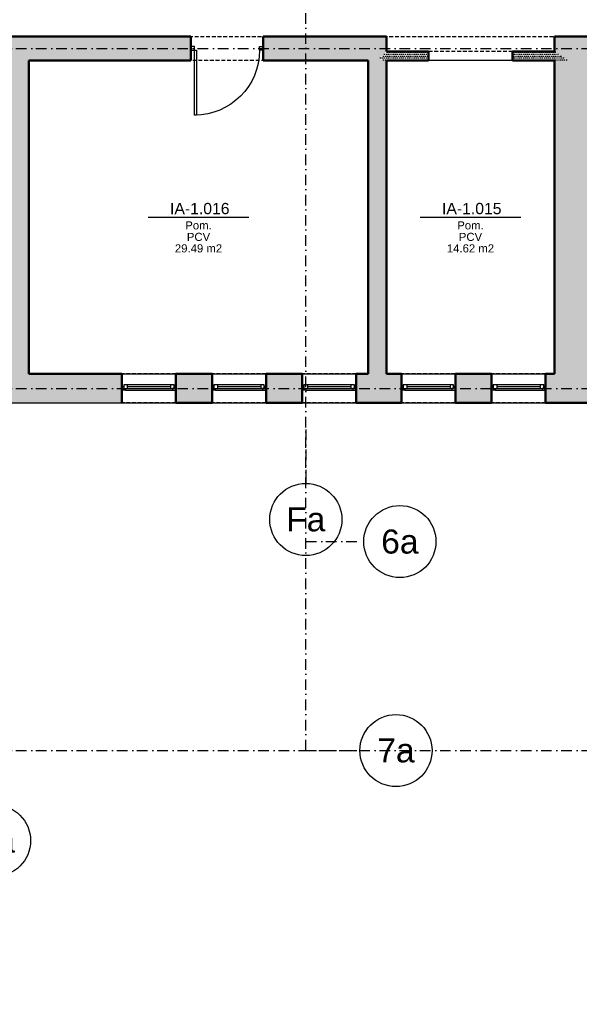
# Model space of a CAD drawing. Header units: millimetres. Extents: x 489 to 7736, y 461 to 5981.
# Tile 26 of 62: x 2387 to 3318, y 3218 to 4858. Entities that reach past the tile are written whole.
import ezdxf
from ezdxf.enums import TextEntityAlignment as Align

# ---------------------------------------------------------------- set-up
doc = ezdxf.new("R2010")
doc.units = ezdxf.units.MM
doc.linetypes.add('DOT___DASHED', pattern=[33.523888, 17.638888, -8.819444, 0.01, -7.055556])
doc.linetypes.add('HIDDEN', pattern=[9.525, 6.35, -3.175])
for name, color, linetype in [('WK-Drzwi IST', 8, 'Continuous'), ('WK-EtykPom', 161, 'Continuous'), ('WK-Okna', 143, 'Continuous'), ('WK-Opisy', 143, 'Continuous'), ('WK-Otwory', 9, 'Continuous'), ('WK-Siatka', 240, 'DOT___DASHED'), ('WK-Ściany', 7, 'Continuous')]:
    doc.layers.add(name, color=color, linetype=linetype)
doc.layers.add('WK-Pomieszczenia', color=173, linetype='Continuous', plot=False)
doc.styles.add('Arial', font='micross.ttf', dxfattribs={"width": 0.9})
pattern_1 = [(2e-11, (699.431, 930.084), (1.5875, 3.175), [0, -3.175])]
pattern_2 = [(2e-12, (699.431, 930.084), (1.5875, 3.175), [0, -3.175])]

# ---------------------------------------------------------------- blocks, each defined once
blk = doc.blocks.new('BubbleDef')
at = {"color": 0, "linetype": 'Continuous'}
blk.add_circle((0, 0), 1.5, dxfattribs=at)
at = {"color": 0, "linetype": 'Continuous', "style": 'Arial'}
blk.add_attdef('LABEL', text='', height=1, dxfattribs=at).set_placement((0, 0), align=Align.MIDDLE)
blk = doc.blocks.new('*U11')
at = {"layer": 'WK-Siatka', "color": 240, "linetype": 'DOT___DASHED', "lineweight": -3}
for p, q in [((0, 150), (0, 75)), ((0, 75), (0, 60))]:
    blk.add_line(p, q, dxfattribs=at)
at = {"layer": 'WK-Siatka', "color": 240, "linetype": 'DOT___DASHED', "lineweight": -3, "ltscale": 1.3, "xscale": 40, "yscale": 40, "zscale": 40}
blk.add_blockref('BubbleDef', (0, 0), dxfattribs=at).add_auto_attribs({'LABEL': 'Fa'})
blk = doc.blocks.new('WK_Pow_tag_01_50')
at = {"color": 0, "linetype": 'ByBlock'}
blk.add_line((-2.789, 0), (2.789, 0), dxfattribs=at)
at = {"color": 0, "linetype": 'ByBlock', "style": 'Arial'}
for tag, height, p in [('POWIERZCHNIE:NUMERAUTO', 0.625, (0.071, 0.482)), ('POWIERZCHNIE:NAZWA', 0.45, (0, -0.455)), ('POWIERZCHNIE_WYKOŃCZENIE:POSADZKA', 0.45, (0, -1.091)), ('POWIERZCHNIE_STYL:POWOBLICZ', 0.45, (0, -1.728))]:
    blk.add_attdef(tag, text='', height=height, dxfattribs=at).set_placement(p, align=Align.MIDDLE)

msp = doc.modelspace()

# ---------------------------------------------------------------- hatches: boundary and pattern name
at = {"layer": 'WK-Ściany', "linetype": 'Continuous', "lineweight": -3}
h = msp.add_hatch(dxfattribs=at)
h.set_pattern_fill('DOTS', color=253, scale=2, style=0)
h.set_pattern_definition(pattern_1)
h.paths.add_polyline_path([(2291.68, 4829.81), (2291.68, 4789.81), (2371.68, 4789.81), (2391.68, 4800.64), (2401.68, 4789.81), (2671.68, 4789.81), (2671.68, 4829.81)], flags=0)
h.paths.add_polyline_path([(2791.68, 4829.81), (2791.68, 4789.81), (2966.68, 4789.81), (2984.6, 4792.31), (2996.68, 4804.81), (2996.68, 4829.81)], flags=0)
h = msp.add_hatch(dxfattribs=at)
h.set_pattern_fill('DOTS', color=253, scale=2, style=0)
h.set_pattern_definition(pattern_1)
h.paths.add_polyline_path([(3276.68, 4804.81), (3298.77, 4789.81), (3336.68, 4789.81), (3763.68, 4789.81), (3763.68, 4829.81), (3276.68, 4829.81)], flags=0)
h.paths.add_polyline_path([(3883.68, 4829.81), (3883.68, 4789.81), (4278.68, 4789.81), (4283.68, 4801.89), (4293.68, 4789.81), (4323.68, 4789.81), (4323.68, 4829.81)], flags=0)
h.paths.add_polyline_path([(4443.68, 4829.81), (4443.68, 4789.81), (4503.68, 4789.81), (4551.68, 4789.81), (4551.68, 4829.81)], flags=0)
h = msp.add_hatch(dxfattribs=at)
h.set_pattern_fill('DOTS', color=253, scale=2, style=0)
h.set_pattern_definition([(360, (699.431, 930.084), (1.5875, 3.175), [0, -3.175])])
h.paths.add_polyline_path([(3276.68, 4789.81), (3298.77, 4789.81), (3276.68, 4804.81), (3206.68, 4804.81), (3206.68, 4789.81)], flags=0)
h.paths.add_polyline_path([(3066.68, 4789.81), (3066.68, 4804.81), (2996.68, 4804.81), (2984.6, 4792.31), (2996.68, 4789.81)], flags=0)
h = msp.add_hatch(dxfattribs=at)
h.set_pattern_fill('DOTS', color=253, scale=2, style=0)
h.set_pattern_definition(pattern_2)
h.paths.add_polyline_path([(2371.68, 4267.81), (2391.68, 4254.31), (2401.68, 4267.81), (2401.68, 4789.81), (2391.68, 4800.64), (2371.68, 4789.81)], flags=0)
h = msp.add_hatch(dxfattribs=at)
h.set_pattern_fill('DOTS', color=253, scale=2, style=0)
h.set_pattern_definition(pattern_2)
h.paths.add_polyline_path([(2966.68, 4267.81), (2986.68, 4254.31), (2996.68, 4267.81), (2996.68, 4789.81), (2984.6, 4792.31), (2966.68, 4789.81)], flags=0)
h = msp.add_hatch(dxfattribs=at)
h.set_pattern_fill('DOTS', color=253, scale=2, style=0)
h.set_pattern_definition([(360, (699.431, 930.084), (1.5875, 3.175), [0, -3.175])])
h.paths.add_polyline_path([(3336.68, 4789.81), (3276.68, 4789.81), (3276.68, 4267.81), (3296.68, 4256.81), (3336.68, 4267.81)], flags=0)
h = msp.add_hatch(dxfattribs=at)
h.set_pattern_fill('DOTS', color=253, scale=2, angle=360, style=0)
h.set_pattern_definition([(360, (699.431, 930.084), (1.5875, 3.175), [0, -3.175])])
h.paths.add_polyline_path([(2996.68, 4267.81), (2986.68, 4254.31), (2966.68, 4267.81), (2946.68, 4267.81), (2946.68, 4219.81), (3021.68, 4219.81), (3021.68, 4267.81)], flags=0)
h.paths.add_polyline_path([(3111.68, 4267.81), (3111.68, 4219.81), (3171.68, 4219.81), (3171.68, 4267.81)], flags=0)
h.paths.add_polyline_path([(3261.68, 4267.81), (3261.68, 4219.81), (3471.68, 4219.81), (3471.68, 4267.81), (3336.68, 4267.81), (3296.68, 4256.81), (3276.68, 4267.81)], flags=0)
h.paths.add_polyline_path([(3561.68, 4267.81), (3561.68, 4219.81), (3621.68, 4219.81), (3621.68, 4267.81)], flags=0)
h.paths.add_polyline_path([(3711.68, 4267.81), (3711.68, 4219.81), (3921.68, 4219.81), (3921.68, 4267.81)], flags=0)
h.paths.add_polyline_path([(4011.68, 4267.81), (4011.68, 4219.81), (4071.68, 4219.81), (4071.68, 4267.81)], flags=0)
h.paths.add_polyline_path([(4161.68, 4267.81), (4161.68, 4219.81), (4371.68, 4219.81), (4371.68, 4267.81), (4293.68, 4267.81), (4283.68, 4253.06), (4278.68, 4267.81)], flags=0)
h.paths.add_polyline_path([(2401.68, 4267.81), (2391.68, 4254.31), (2371.68, 4267.81), (2361.68, 4267.81), (2361.68, 4219.81), (2556.68, 4219.81), (2556.68, 4267.81)], flags=0)
h.paths.add_polyline_path([(2646.68, 4267.81), (2646.68, 4219.81), (2706.68, 4219.81), (2706.68, 4267.81)], flags=0)
h.paths.add_polyline_path([(2796.68, 4267.81), (2796.68, 4219.81), (2856.68, 4219.81), (2856.68, 4267.81)], flags=0)
h.paths.add_polyline_path([(1856.68, 4267.81), (1851.68, 4253.06), (1841.68, 4267.81), (1761.68, 4267.81), (1761.68, 4219.81), (1971.68, 4219.81), (1971.68, 4267.81)], flags=0)
h.paths.add_polyline_path([(2061.68, 4267.81), (2061.68, 4219.81), (2121.68, 4219.81), (2121.68, 4267.81)], flags=0)
h.paths.add_polyline_path([(2211.68, 4267.81), (2211.68, 4219.81), (2271.68, 4219.81), (2271.68, 4267.81)], flags=0)
h.paths.add_polyline_path([(1501.68, 4267.81), (1488.35, 4255.14), (1461.68, 4267.81), (1346.68, 4267.81), (1346.68, 4219.81), (1521.68, 4219.81), (1521.68, 4267.81)], flags=0)
h.paths.add_polyline_path([(1611.68, 4267.81), (1611.68, 4219.81), (1671.68, 4219.81), (1671.68, 4267.81)], flags=0)
h.paths.add_polyline_path([(1241.68, 4267.81), (1231.68, 4254.31), (1211.68, 4267.81), (1211.68, 4267.81), (1001.68, 4267.81), (996.68, 4253.06), (986.68, 4267.81), (866.68, 4267.81), (866.68, 4219.81), (893.68, 4219.81), (909.68, 4231.81), (941.68, 4219.81), (1135.68, 4219.81), (1151.68, 4231.81), (1183.68, 4219.81), (1216.68, 4219.81), (1223.35, 4234.14), (1236.68, 4219.81), (1256.68, 4219.81), (1256.68, 4267.81)], flags=0)
h.paths.add_polyline_path([(721.68, 4267.81), (673.68, 4219.81), (776.68, 4219.81), (776.68, 4267.81)], flags=0)
h.paths.add_polyline_path([(4461.68, 4267.81), (4461.68, 4219.81), (4551.68, 4219.81), (4551.68, 4253.81), (4551.68, 4257.8), (4551.68, 4257.8), (4551.68, 4267.81), (4503.68, 4267.81)], flags=0)

# ---------------------------------------------------------------- linework, layer by layer
at = {"layer": 'WK-Drzwi IST', "color": 8, "linetype": 'Continuous', "lineweight": -3}
for points in [[(2677.68, 4812.81), (2671.68, 4812.81), (2671.68, 4806.81), (2677.68, 4806.81)], [(2677.68, 4806.81), (2680.68, 4806.81), (2680.68, 4698.81), (2677.68, 4698.81)], [(2785.68, 4812.81), (2791.68, 4812.81), (2791.68, 4806.81), (2785.68, 4806.81)]]:
    msp.add_lwpolyline(points, close=True, dxfattribs=at)
at = {"layer": 'WK-Drzwi IST', "color": 8, "linetype": 'Continuous', "lineweight": -3, "extrusion": (0, 0, -1)}
msp.add_arc((-2677.68, 4806.81), 108, 180, 270, dxfattribs=at)
at = {"layer": 'WK-Okna', "color": 143, "linetype": 'Continuous', "lineweight": -3}
for p, q in [((2556.68, 4267.81), (2646.68, 4267.81)), ((2706.68, 4267.81), (2796.68, 4267.81)), ((2856.68, 4267.81), (2946.68, 4267.81)), ((3021.68, 4267.81), (3111.68, 4267.81)), ((3171.68, 4267.81), (3261.68, 4267.81)), ((2565.68, 4249.81), (2565.68, 4243.81)), ((2565.68, 4246.81), (2637.68, 4246.81)), ((2637.68, 4249.81), (2637.68, 4243.81)), ((2715.68, 4249.81), (2715.68, 4243.81)), ((2715.68, 4246.81), (2787.68, 4246.81)), ((2787.68, 4249.81), (2787.68, 4243.81)), ((2865.68, 4249.81), (2865.68, 4243.81)), ((2865.68, 4246.81), (2937.68, 4246.81)), ((2937.68, 4249.81), (2937.68, 4243.81)), ((3030.68, 4249.81), (3030.68, 4243.81)), ((3030.68, 4246.81), (3102.68, 4246.81)), ((3102.68, 4249.81), (3102.68, 4243.81)), ((3180.68, 4249.81), (3180.68, 4243.81)), ((3180.68, 4246.81), (3252.68, 4246.81)), ((3252.68, 4249.81), (3252.68, 4243.81)), ((2562.68, 4240.81), (2640.68, 4240.81)), ((2712.68, 4240.81), (2790.68, 4240.81)), ((2862.68, 4240.81), (2940.68, 4240.81)), ((3027.68, 4240.81), (3105.68, 4240.81)), ((3177.68, 4240.81), (3255.68, 4240.81)), ((2556.68, 4219.81), (2646.68, 4219.81)), ((2706.68, 4219.81), (2796.68, 4219.81)), ((2856.68, 4219.81), (2946.68, 4219.81)), ((3021.68, 4219.81), (3111.68, 4219.81)), ((3171.68, 4219.81), (3261.68, 4219.81))]:
    msp.add_line(p, q, dxfattribs=at)
for points in [[(2562.68, 4240.81), (2556.68, 4240.81), (2556.68, 4246.81), (2559.68, 4246.81), (2559.68, 4243.81), (2562.68, 4243.81)], [(2559.68, 4249.81), (2559.68, 4243.81), (2643.68, 4243.81), (2643.68, 4249.81)], [(2640.68, 4240.81), (2646.68, 4240.81), (2646.68, 4246.81), (2643.68, 4246.81), (2643.68, 4243.81), (2640.68, 4243.81)], [(2712.68, 4240.81), (2706.68, 4240.81), (2706.68, 4246.81), (2709.68, 4246.81), (2709.68, 4243.81), (2712.68, 4243.81)], [(2709.68, 4249.81), (2709.68, 4243.81), (2793.68, 4243.81), (2793.68, 4249.81)], [(2790.68, 4240.81), (2796.68, 4240.81), (2796.68, 4246.81), (2793.68, 4246.81), (2793.68, 4243.81), (2790.68, 4243.81)], [(2862.68, 4240.81), (2856.68, 4240.81), (2856.68, 4246.81), (2859.68, 4246.81), (2859.68, 4243.81), (2862.68, 4243.81)], [(2859.68, 4249.81), (2859.68, 4243.81), (2943.68, 4243.81), (2943.68, 4249.81)], [(2940.68, 4240.81), (2946.68, 4240.81), (2946.68, 4246.81), (2943.68, 4246.81), (2943.68, 4243.81), (2940.68, 4243.81)], [(3027.68, 4240.81), (3021.68, 4240.81), (3021.68, 4246.81), (3024.68, 4246.81), (3024.68, 4243.81), (3027.68, 4243.81)], [(3024.68, 4249.81), (3024.68, 4243.81), (3108.68, 4243.81), (3108.68, 4249.81)], [(3105.68, 4240.81), (3111.68, 4240.81), (3111.68, 4246.81), (3108.68, 4246.81), (3108.68, 4243.81), (3105.68, 4243.81)], [(3177.68, 4240.81), (3171.68, 4240.81), (3171.68, 4246.81), (3174.68, 4246.81), (3174.68, 4243.81), (3177.68, 4243.81)], [(3174.68, 4249.81), (3174.68, 4243.81), (3258.68, 4243.81), (3258.68, 4249.81)], [(3255.68, 4240.81), (3261.68, 4240.81), (3261.68, 4246.81), (3258.68, 4246.81), (3258.68, 4243.81), (3255.68, 4243.81)]]:
    msp.add_lwpolyline(points, close=True, dxfattribs=at)
at = {"layer": 'WK-Opisy'}
msp.add_lwpolyline([(673.68, 5689.81), (673.68, 4219.81), (893.68, 4219.81), (1183.68, 4219.81), (4553.68, 4219.8), (4553.68, 3218.31), (5747.68, 3218.31), (5747.68, 4239.81), (5813.68, 4239.81), (5813.68, 4787.81), (5813.68, 5739.81), (4493.68, 5739.81), (4493.68, 5691.81), (2883.68, 5689.81), (2883.68, 5809.81), (2323.68, 5809.81), (2323.68, 5689.81)], close=True, dxfattribs=at)
at = {"layer": 'WK-Otwory', "color": 9, "linetype": 'HIDDEN', "lineweight": -3}
for p, q in [((3206.68, 4804.81), (3066.68, 4804.81)), ((3206.68, 4789.81), (3066.68, 4789.81)), ((2646.68, 4267.81), (2556.68, 4267.81)), ((2796.68, 4267.81), (2706.68, 4267.81)), ((2946.68, 4267.81), (2856.68, 4267.81)), ((3111.68, 4267.81), (3021.68, 4267.81)), ((3261.68, 4267.81), (3171.68, 4267.81)), ((2646.68, 4219.81), (2556.68, 4219.81)), ((2796.68, 4219.81), (2706.68, 4219.81)), ((2946.68, 4219.81), (2856.68, 4219.81)), ((3111.68, 4219.81), (3021.68, 4219.81)), ((3261.68, 4219.81), (3171.68, 4219.81))]:
    msp.add_line(p, q, dxfattribs=at)
at = {"layer": 'WK-Otwory', "color": 9, "linetype": 'Continuous', "lineweight": -3}
for p, q in [((3066.68, 4789.81), (3066.68, 4804.81)), ((3206.68, 4789.81), (3206.68, 4804.81)), ((2556.68, 4219.81), (2556.68, 4267.81)), ((2646.68, 4219.81), (2646.68, 4267.81)), ((2706.68, 4219.81), (2706.68, 4267.81)), ((2796.68, 4219.81), (2796.68, 4267.81)), ((2856.68, 4219.81), (2856.68, 4267.81)), ((2946.68, 4219.81), (2946.68, 4267.81)), ((3021.68, 4219.81), (3021.68, 4267.81)), ((3111.68, 4219.81), (3111.68, 4267.81)), ((3171.68, 4219.81), (3171.68, 4267.81)), ((3261.68, 4219.81), (3261.68, 4267.81))]:
    msp.add_line(p, q, dxfattribs=at)
at = {"layer": 'WK-Pomieszczenia', "color": 173, "linetype": 'HIDDEN', "lineweight": -3}
for p, q in [((1296.68, 4829.81), (4566.68, 4829.81)), ((2966.68, 4789.81), (2401.68, 4789.81)), ((2401.68, 4789.81), (2401.68, 4267.81)), ((2966.68, 4267.81), (2966.68, 4789.81)), ((3276.68, 4789.81), (2996.68, 4789.81)), ((2996.68, 4789.81), (2996.68, 4267.81)), ((3276.68, 4267.81), (3276.68, 4789.81)), ((2401.68, 4267.81), (2966.68, 4267.81)), ((2996.68, 4267.81), (3276.68, 4267.81))]:
    msp.add_line(p, q, dxfattribs=at)
at = {"layer": 'WK-Siatka', "color": 240, "linetype": 'DOT___DASHED', "lineweight": -3}
for p, q in [((2862.68, 3640.81), (2862.68, 5785.65)), ((699.43, 4809.81), (5789.68, 4809.81)), ((699.43, 4243.81), (5789.68, 4243.81)), ((2862.68, 3988.81), (2959.19, 3988.81)), ((699.43, 3640.81), (5789.68, 3640.81)), ((2862.68, 3640.81), (2952.68, 3640.81))]:
    msp.add_line(p, q, dxfattribs=at)
at = {"layer": 'WK-Ściany', "color": 7, "linetype": 'Continuous', "lineweight": 50}
for p, q in [((2671.68, 4829.81), (2291.68, 4829.81)), ((2671.68, 4789.81), (2671.68, 4829.81)), ((2791.68, 4829.81), (2791.68, 4789.81)), ((2996.68, 4829.81), (2791.68, 4829.81)), ((2996.68, 4804.81), (2996.68, 4829.81)), ((3763.68, 4829.81), (3276.68, 4829.81)), ((3276.68, 4829.81), (3276.68, 4804.81)), ((3066.68, 4804.81), (2996.68, 4804.81)), ((3066.68, 4789.81), (3066.68, 4804.81)), ((3276.68, 4804.81), (3206.68, 4804.81)), ((3206.68, 4804.81), (3206.68, 4789.81)), ((2401.68, 4789.81), (2671.68, 4789.81)), ((2401.68, 4267.81), (2401.68, 4789.81)), ((2791.68, 4789.81), (2966.68, 4789.81)), ((2966.68, 4789.81), (2966.68, 4267.81)), ((2996.68, 4789.81), (3066.68, 4789.81)), ((2996.68, 4267.81), (2996.68, 4789.81)), ((3206.68, 4789.81), (3276.68, 4789.81)), ((3276.68, 4789.81), (3276.68, 4267.81)), ((2556.68, 4267.81), (2401.68, 4267.81)), ((2556.68, 4219.81), (2556.68, 4267.81)), ((2646.68, 4267.81), (2646.68, 4219.81)), ((2706.68, 4267.81), (2646.68, 4267.81)), ((2706.68, 4219.81), (2706.68, 4267.81)), ((2796.68, 4267.81), (2796.68, 4219.81)), ((2856.68, 4267.81), (2796.68, 4267.81)), ((2856.68, 4219.81), (2856.68, 4267.81)), ((2966.68, 4267.81), (2946.68, 4267.81)), ((2946.68, 4267.81), (2946.68, 4219.81)), ((3021.68, 4267.81), (2996.68, 4267.81)), ((3021.68, 4219.81), (3021.68, 4267.81)), ((3111.68, 4267.81), (3111.68, 4219.81)), ((3171.68, 4267.81), (3111.68, 4267.81)), ((3171.68, 4219.81), (3171.68, 4267.81)), ((3261.68, 4267.81), (3261.68, 4219.81)), ((3276.68, 4267.81), (3261.68, 4267.81)), ((2646.68, 4219.81), (2706.68, 4219.81)), ((2796.68, 4219.81), (2856.68, 4219.81)), ((2946.68, 4219.81), (3021.68, 4219.81)), ((3111.68, 4219.81), (3171.68, 4219.81)), ((3261.68, 4219.81), (3471.68, 4219.81))]:
    msp.add_line(p, q, dxfattribs=at)

# ---------------------------------------------------------------- block references
at = {"layer": 'WK-EtykPom', "color": 161, "linetype": 'Continuous', "lineweight": -3, "ltscale": 1.3, "xscale": 30, "yscale": 30, "zscale": 40}
for p, values in [((2684.18, 4528.81), {'POWIERZCHNIE_WYKOŃCZENIE:POSADZKA': 'PCV', 'POWIERZCHNIE:NUMERAUTO': 'IA-1.016', 'POWIERZCHNIE:NAZWA': 'Pom.', 'POWIERZCHNIE_STYL:POWOBLICZ': '29.49 m2'}), ((3136.68, 4528.81), {'POWIERZCHNIE_WYKOŃCZENIE:POSADZKA': 'PCV', 'POWIERZCHNIE:NUMERAUTO': 'IA-1.015', 'POWIERZCHNIE:NAZWA': 'Pom.', 'POWIERZCHNIE_STYL:POWOBLICZ': '14.62 m2'})]:
    msp.add_blockref('WK_Pow_tag_01_50', p, dxfattribs=at).add_auto_attribs(values)
at = {"layer": 'WK-Siatka', "color": 240, "linetype": 'DOT___DASHED', "lineweight": -3, "ltscale": 1.3}
msp.add_blockref('*U11', (2862.68, 4025.54), dxfattribs=at)
at = {"layer": 'WK-Siatka', "color": 240, "linetype": 'DOT___DASHED', "lineweight": -3, "ltscale": 1.3, "xscale": 40, "yscale": 40, "zscale": 40}
for p, values in [((3019.19, 3988.81), {'LABEL': '6a'}), ((3012.68, 3640.81), {'LABEL': '7a'}), ((2344.68, 3490.81), {'LABEL': 'Ea'})]:
    msp.add_blockref('BubbleDef', p, dxfattribs=at).add_auto_attribs(values)

doc.saveas('drawing.dxf')
